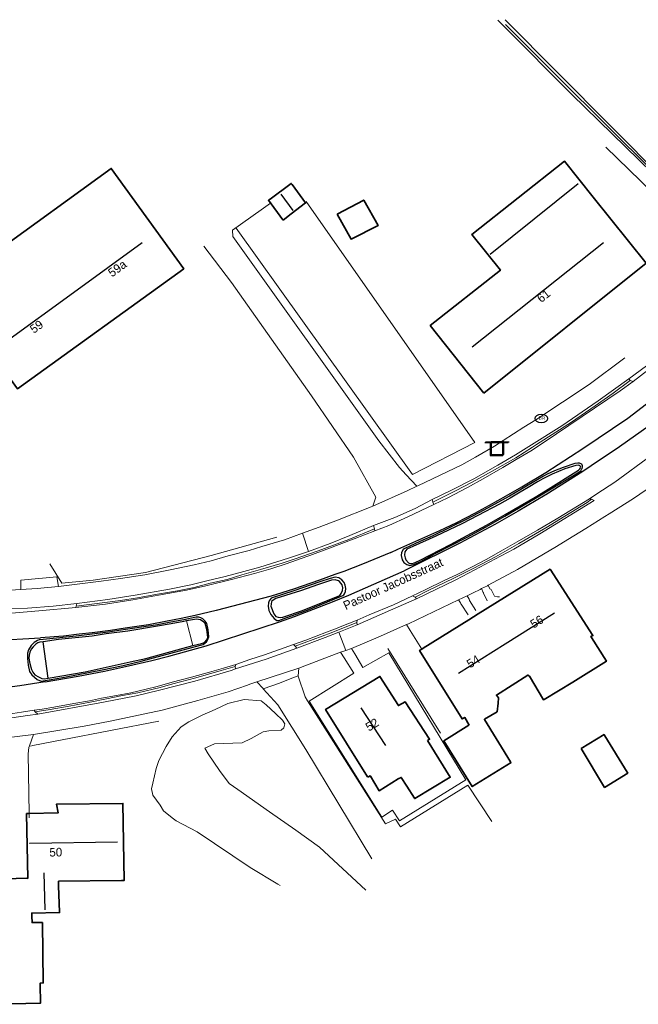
# Model space of a CAD drawing. Header units: metres. Extents: x 169249 to 194689, y 406250 to 412203.
# Tile 234 of 256: x 184469 to 184541, y 409867 to 409981. Entities that reach past the tile are written whole.
import ezdxf
from ezdxf.enums import TextEntityAlignment as Align

# ---------------------------------------------------------------- set-up
doc = ezdxf.new("R2010")
doc.units = ezdxf.units.M
doc.layers.get('0').update_dxf_attribs({"linetype": 'CONTINUOUS'})
for name, color, linetype, lineweight in [('BGT_NLCS_N264$0$B-WE-IE-TERREINAFSCHEIDING_KUNSTMATIG_HEKWERK-G', 252, 'BGT_NLCS_N264$0$IE-TERREINAFSCHEIDING-KUNSTMATIG', 18), ('BGT_NLCS_N264$0$B-WE-IE-TERREINAFSCHEIDING_KUNSTMATIG_MUUR-G', 252, 'BGT_NLCS_N264$0$IE-TERREINAFSCHEIDING-KUNSTMATIG-DICHT', 18), ('BGT_NLCS_N264$0$B-WE-OG-TOPOGRAFIE_BEBOUWING-G', 252, 'CONTINUOUS', 35), ('BGT_NLCS_N264$0$B-WE-OG-TOPOGRAFIE_CULTUURSCHEIDING-G', 252, 'CONTINUOUS', 18), ('BGT_NLCS_N264$0$B-WE-OG-TOPOGRAFIE_TERREIN_GROEN-GV', 252, 'CONTINUOUS', 18), ('BGT_NLCS_N264$0$B-WE-OG-TOPOGRAFIE_TERREIN_ONBEGROEID-GV', 252, 'CONTINUOUS', 18), ('BGT_NLCS_N264$0$B-WE-OG-TOPOGRAFIE_WEG_BERM-GV', 252, 'CONTINUOUS', 18), ('BGT_NLCS_N264$0$B-WE-OG-TOPOGRAFIE_WEG_RIJWEG-GV', 252, 'CONTINUOUS', 18), ('BGT_NLCS_N264$0$B-WE-OG-TOPOGRAFIE_WEG_RIJWIELPAD-GV', 252, 'CONTINUOUS', 18), ('BGT_NLCS_N264$0$B-WE-OG-TOPOGRAFIE_WEG_VERHARD-G', 252, 'CONTINUOUS', 18), ('BGT_NLCS_N264$0$B-WE-VW-VERKEERSTEKEN_BORD-S', 252, 'CONTINUOUS', 25), ('X-XX-AL-REFERENTIE-G', 7, 'CONTINUOUS', 18)]:
    doc.layers.add(name, color=color, linetype=linetype, lineweight=lineweight)
for name, color, linetype in [('BGT_NLCS_N264$0$B-WE-KG-KADASTRAAL_NOK-G', 252, 'CONTINUOUS'), ('BGT_NLCS_N264$0$B-WE-KL-WATER_BRANDLEIDING_PUT-S', 252, 'CONTINUOUS'), ('BGT_NLCS_N264$0$B-WE-OG-TOPOGRAFIE_WEG_VERKEERSEILAND-GV', 252, 'CONTINUOUS'), ('BGT_NLCS_N264$0$B-WE-VW-MARKERING-G', 252, 'CONTINUOUS'), ('BGT_NLCS_N264$0$Label_Nummeraanduidingreeks', 252, 'CONTINUOUS'), ('BGT_NLCS_N264$0$Label_Openbareruimte', 252, 'CONTINUOUS')]:
    doc.layers.add(name, color=color, linetype=linetype)
doc.styles.add('BGT_NLCS_N264$0$NLCS-ISO', font='NLCS-ISO.ttf')
doc.styles.add('BGT_NLCS_N264$0$STANDARD', font='txt')
doc.linetypes.add('BGT_NLCS_N264$0$IE-TERREINAFSCHEIDING-KUNSTMATIG', pattern='A,4,[82,NLCS.SHX,S=0.75,R=90,X=0,Y=0],4,-2', length=10)
doc.linetypes.add('BGT_NLCS_N264$0$IE-TERREINAFSCHEIDING-KUNSTMATIG-DICHT', pattern='A,8,-1,[82,NLCS.SHX,S=0.75,R=90,X=0,Y=0],-1', length=10)

# ---------------------------------------------------------------- blocks, each defined once
blk = doc.blocks.new('BGT_NLCS_N264$0$SVW-VERKEERSTEKEN_BORD_ANWB-SO')
blk.add_line((-1.375, 0), (1.375, 0))
at = {"flags": 128}
blk.add_lwpolyline([(-0.75, 0), (-0.75, -1.5), (0.75, -1.5), (0.75, 0)], close=True, dxfattribs=at)
blk = doc.blocks.new('BGT_NLCS_N264$0$SIE-WEG_STRAATPOT_BRANDKRAAN-SO')
blk.add_ellipse((0, 0), major_axis=(-0.729, 0), ratio=0.685994)
at = {"style": 'BGT_NLCS_N264$0$NLCS-ISO'}
blk.add_text('BR', height=0.4, dxfattribs=at).set_placement((-0.3, -0.15))
blk = doc.blocks.new('BGT_NLCS_N264')
at = {"layer": 'BGT_NLCS_N264$0$B-WE-IE-TERREINAFSCHEIDING_KUNSTMATIG_HEKWERK-G'}
blk.add_line((184511.92, 409908.37, 11.86), (184518.05, 409898.5, 11.88), dxfattribs=at)
for points in [[(184494.26, 409957.24, 11.51), (184514.79, 409928.58, 11.65), (184522.04, 409932.33, 11.66), (184502.41, 409960.35, 11.32)], [(184470.33, 409897.01, 11.8), (184470.61, 409897.07, 11.8), (184474.03, 409897.75, 11.79), (184485.28, 409899.89, 11.75)]]:
    blk.add_polyline3d(points, dxfattribs=at)
at = {"layer": 'BGT_NLCS_N264$0$B-WE-IE-TERREINAFSCHEIDING_KUNSTMATIG_MUUR-G'}
for points in [[(184550.6, 409956.13, 11.72), (184550.51, 409956.03, 11.75), (184533.32, 409972.79, 11.38), (184525.4, 409980.76, 11.24), (184524.71, 409981.45, 11.23)], [(184525.55, 409981.49, 11.08), (184550.13, 409956.78, 11.69), (184550.69, 409956.22, 11.7), (184550.6, 409956.13, 11.72)], [(184525.61, 409980.93, 13.82), (184531.34, 409975.21, 13.87), (184537.77, 409968.8, 13.92), (184538.49, 409968.09, 12.26), (184548.25, 409958.43, 12.21), (184550.58, 409956.13, 11.69)]]:
    blk.add_polyline3d(points, dxfattribs=at)
at = {"layer": 'BGT_NLCS_N264$0$B-WE-KG-KADASTRAAL_NOK-G'}
for p, q in [((184534.04, 409962.42, 16.8), (184523.81, 409954.2, 16.78)), ((184500.91, 409959.32, 13.84), (184499.49, 409961.21, 13.84)), ((184521.73, 409943.44, 19.2), (184537, 409955.59, 19.2)), ((184511.68, 409897.07, 19.28), (184508.83, 409901.47, 19.27)), ((184471.9, 409882.27, 16.48), (184472.03, 409877.96, 16.49))]:
    blk.add_line(p, q, dxfattribs=at)
for points in [[(184467.56, 409944.12, 20.17), (184475.34, 409949.78, 20.16), (184483.33, 409955.59, 20.15)], [(184531.29, 409912.47, 19.1), (184525.57, 409908.87, 19.04), (184520.15, 409905.45, 18.99)], [(184470.24, 409885.73, 19.66), (184470.26, 409885.73, 19.65), (184480.46, 409885.87, 19.61)]]:
    blk.add_polyline3d(points, dxfattribs=at)
at = {"layer": 'BGT_NLCS_N264$0$B-WE-OG-TOPOGRAFIE_BEBOUWING-G'}
for p, q in [((184516.04, 409908.4, 15.54), (184521.34, 409911.7, 15.56)), ((184521.34, 409911.7, 15.56), (184522.44, 409912.38, 15.57)), ((184515.86, 409908.29, 15.53), (184516.04, 409908.4, 15.54)), ((184470.49, 409877.54, 14.61), (184470.51, 409877.19, 14.61)), ((184470.51, 409877.19, 14.61), (184470.56, 409876.51, 14.61))]:
    blk.add_line(p, q, dxfattribs=at)
for points in [[(184467.89, 409951.6, 14.66), (184466, 409954.28, 13.79), (184479.74, 409964.19, 13.84), (184488.18, 409952.53, 15.11), (184468.85, 409938.55, 15.08), (184462.31, 409947.52, 14.68), (184467.89, 409951.6, 14.66)], [(184523.1, 409938.07, 15.72), (184516.85, 409945.91, 15.64), (184525.01, 409952.36, 15.62), (184521.68, 409956.5, 14.38), (184532.47, 409965.03, 14.41), (184535.81, 409960.85, 15.34), (184541.98, 409953.17, 15.69), (184523.1, 409938.07, 15.72)], [(184499.73, 409958.16, 13.46), (184499.69, 409958.22, 13.46), (184498.03, 409960.49, 13.45), (184498.22, 409960.63, 13.45), (184500.69, 409962.46, 13.48), (184500.78, 409962.34, 13.49), (184501.09, 409961.91, 13.5), (184502.34, 409960.19, 13.58), (184502.33, 409960.18, 13.58), (184500.68, 409958.9, 13.5), (184499.73, 409958.16, 13.46)], [(184506.04, 409958.89, 13.58), (184509.12, 409960.52, 13.69), (184510.79, 409957.55, 13.62), (184507.64, 409955.98, 13.58), (184506.04, 409958.89, 13.58)], [(184522.44, 409912.38, 15.57), (184530.8, 409917.58, 15.62), (184535.78, 409909.87, 15.42), (184535.54, 409909.76, 15.42), (184535.61, 409909.64, 14.84), (184537.35, 409906.88, 14.82), (184533.43, 409904.44, 14.8), (184533.43, 409904.44, 14.15), (184530.09, 409902.43, 14.15), (184530.01, 409902.39, 14.15), (184528.4, 409905.14, 14.36), (184528.22, 409905.26, 15.49), (184524.55, 409902.94, 14.97), (184524.8, 409902.61, 14.62), (184524.74, 409902, 14.63), (184524.63, 409901, 14.63), (184523.18, 409900.13, 14.64), (184523.17, 409900.12, 14.64), (184526.2, 409895.19, 14.72), (184526.26, 409895.1, 14.72), (184521.74, 409892.29, 14.77), (184518.42, 409897.61, 14.71), (184521.33, 409899.43, 14.65), (184521.37, 409899.46, 14.64)], [(184521.37, 409899.46, 14.64), (184520.89, 409900.33, 14.65), (184520.84, 409900.33, 15.37), (184520.81, 409900.31, 15.37), (184520.55, 409900.17, 15.37), (184515.62, 409908.14, 15.53), (184515.86, 409908.29, 15.53)], [(184516.52, 409897.67, 15.54), (184519.17, 409893.39, 15.53), (184515.04, 409890.9, 15.51), (184515.01, 409890.94, 15.51), (184514.11, 409892.36, 15.39), (184513.47, 409893.36, 15.3), (184513.12, 409893.21, 14.33), (184510.9, 409891.81, 14.32), (184509.92, 409893.5, 14.8), (184509.86, 409893.55, 15.53), (184509.67, 409893.44, 15.57), (184509.57, 409893.44, 15.58), (184504.67, 409901.28, 15.61), (184510.99, 409905.12, 15.95), (184513.14, 409901.72, 15.92), (184513.92, 409902.16, 15.29), (184516.77, 409897.81, 15.34), (184516.52, 409897.67, 15.54)], [(184534.39, 409896.72, 13.52), (184537.08, 409898.35, 13.75), (184537.18, 409898.19, 13.75), (184539.76, 409893.96, 13.73), (184539.82, 409893.86, 13.73), (184537.14, 409892.21, 13.45), (184534.39, 409896.72, 13.52)], [(184470.19, 409889.17, 16.25), (184473.55, 409889.24, 16.25), (184473.36, 409890.25, 15.13), (184481.1, 409890.35, 15.14), (184481.24, 409881.36, 15.06), (184480.95, 409881.36, 15.05), (184473.62, 409881.29, 14.99), (184473.59, 409880.71, 14.76), (184473.72, 409877.73, 14.69), (184473.73, 409877.65, 14.69), (184470.5, 409877.58, 14.71), (184470.51, 409877.19, 14.71)], [(184470.51, 409877.19, 14.71), (184470.53, 409876.49, 14.71), (184471.18, 409876.49, 14.67), (184471.3, 409876.49, 14.66), (184471.74, 409876.48, 14.63), (184471.84, 409869.47, 14.58), (184471.46, 409869.42, 14.53), (184471.47, 409869.27, 13.96), (184471.51, 409867.1, 13.34), (184471.45, 409867.1, 13.34), (184466.49, 409866.98, 13.44)], [(184466.31, 409881.53, 14.71), (184469.84, 409881.66, 14.71), (184470.02, 409881.61, 15.29), (184469.89, 409889.16, 16.25), (184470.19, 409889.17, 16.25)]]:
    blk.add_polyline3d(points, dxfattribs=at)
at = {"layer": 'BGT_NLCS_N264$0$B-WE-OG-TOPOGRAFIE_CULTUURSCHEIDING-G'}
for points in [[(184472.61, 409918.22, 11.53), (184474.01, 409915.94, 11.66), (184477.62, 409916.31, 11.63), (184483.73, 409917.21, 12.03), (184491.35, 409919.17, 11.43), (184499.02, 409921.31, 11.59)], [(184499.39, 409880.81, 10.86), (184499.13, 409880.96, 10.85), (184495.89, 409882.87, 10.83), (184489.72, 409887.03, 11), (184487.3, 409888.3, 11.27), (184486.82, 409888.67, 11.48), (184485.83, 409889.49, 11.58), (184485.42, 409890.12, 11.66), (184484.58, 409891.3, 11.73), (184484.41, 409892.05, 11.77), (184484.58, 409892.71, 11.8), (184484.96, 409894.41, 11.81), (184485.29, 409895.34, 11.82), (184486.14, 409896.95, 11.82), (184486.84, 409898.09, 11.83), (184487.88, 409899.26, 11.83), (184488.78, 409899.83, 11.82), (184490.33, 409900.62, 11.68), (184491.84, 409901.27, 11.46), (184493.3, 409901.98, 11.46), (184495.19, 409902.41, 11.46), (184497.17, 409902.28, 11.46), (184497.75, 409901.79, 11.46), (184498.84, 409900.81, 11.34), (184499.68, 409900.03, 11.13), (184499.93, 409899.61, 11.08), (184499.81, 409899.12, 11.04), (184499.52, 409898.86, 11.04), (184498.06, 409898.79, 11.03), (184497.43, 409898.68, 11.05), (184496, 409897.91, 11.02), (184494.97, 409897.4, 11.04), (184491.74, 409897.26, 11.01), (184490.61, 409896.77, 10.98), (184491.01, 409896.1, 10.99), (184492.32, 409894.15, 10.98), (184493.46, 409892.67, 10.96), (184494.48, 409891.97, 10.95), (184498.17, 409889.36, 10.94), (184501.22, 409887.21, 10.92), (184503.97, 409885.27, 10.91), (184509.35, 409880.27, 10.91)]]:
    blk.add_polyline3d(points, dxfattribs=at)
at = {"layer": 'BGT_NLCS_N264$0$B-WE-OG-TOPOGRAFIE_TERREIN_GROEN-GV'}
blk.add_polyline3d([(184542.83, 409927.4, 11.57), (184540.51, 409925.82, 11.59), (184538.71, 409924.68, 11.73), (184537.67, 409924.02, 11.73), (184537.18, 409923.71, 11.74), (184534.97, 409922.33, 11.75), (184532.85, 409921.02, 11.76), (184531.54, 409920.24, 11.77)], dxfattribs=at)
at = {"layer": 'BGT_NLCS_N264$0$B-WE-OG-TOPOGRAFIE_TERREIN_ONBEGROEID-GV', "linetype": 'Continuous'}
for points in [[(184515.31, 409927.24, 11.69), (184515.41, 409927.29, 11.69), (184520.51, 409929.72, 11.69), (184522.12, 409930.63, 11.69), (184524.34, 409931.91, 11.71), (184525.34, 409932.57, 11.71), (184527.74, 409934.09, 11.7), (184529.14, 409934.95, 11.72), (184535.34, 409939.07, 11.78), (184539.49, 409942.16, 11.78)], [(184510.16, 409924.91, 11.66), (184514.17, 409926.71, 11.67), (184515.31, 409927.24, 11.69)], [(184502, 409921.78, 11.64), (184503.92, 409922.49, 11.64), (184506.06, 409923.3, 11.67), (184509.96, 409924.84, 11.66), (184510.16, 409924.91, 11.66)], [(184473.59, 409915.56, 11.64), (184478.55, 409916.19, 11.63), (184480.83, 409916.49, 11.62), (184483.65, 409916.94, 11.62), (184486.6, 409917.52, 11.62), (184489.39, 409918.1, 11.62), (184491.38, 409918.57, 11.63), (184493.35, 409919.13, 11.64), (184495.8, 409919.77, 11.64), (184497.27, 409920.23, 11.64), (184499.91, 409921.01, 11.64), (184502, 409921.78, 11.64)], [(184465.18, 409915.06, 11.52), (184465.9, 409915.05, 11.52), (184467.34, 409915.12, 11.57), (184469.24, 409915.21, 11.58)], [(184469.24, 409915.21, 11.58), (184471.13, 409915.33, 11.64), (184473.59, 409915.56, 11.64)]]:
    blk.add_polyline3d(points, dxfattribs=at)
at = {"layer": 'BGT_NLCS_N264$0$B-WE-OG-TOPOGRAFIE_WEG_BERM-GV'}
blk.add_line((184489.25, 409908.69, 11.79), (184488.51, 409911.57, 11.73), dxfattribs=at)
at = {"layer": 'BGT_NLCS_N264$0$B-WE-OG-TOPOGRAFIE_WEG_RIJWEG-GV'}
for points in [[(184557.96, 409954.37, 11.64), (184555.33, 409951.84, 11.64), (184551.69, 409948.51, 11.64), (184548.93, 409946.2, 11.61), (184543.54, 409941.79, 11.62), (184540.45, 409939.41, 11.62)], [(184531.55, 409933.33, 11.51), (184528.7, 409931.43, 11.49), (184526.83, 409930.34, 11.49), (184525.31, 409929.42, 11.52), (184523.01, 409928.09, 11.54), (184521.17, 409927.07, 11.59), (184518.88, 409925.87, 11.58), (184517.25, 409925.11, 11.58)], [(184514.79, 409914.48, 11.62), (184515.43, 409914.79, 11.62), (184516.43, 409915.27, 11.62), (184518.41, 409916.22, 11.62), (184519.97, 409916.97, 11.62), (184521.73, 409917.87, 11.66), (184523.34, 409918.71, 11.66), (184525.33, 409919.82, 11.66), (184526.97, 409920.77, 11.67), (184529.34, 409922.12, 11.68), (184531.71, 409923.52, 11.67), (184535.39, 409925.78, 11.69)], [(184508.35, 409911.67, 11.6), (184509.75, 409912.26, 11.63), (184512.57, 409913.44, 11.63), (184514.79, 409914.48, 11.62)], [(184500.95, 409908.81, 11.62), (184502.37, 409909.31, 11.6), (184504.79, 409910.25, 11.6), (184506.04, 409910.74, 11.6), (184506.58, 409910.95, 11.59), (184508.35, 409911.67, 11.6)], [(184494.24, 409906.51, 11.64), (184495.88, 409907.08, 11.65), (184497.57, 409907.63, 11.63), (184500.95, 409908.81, 11.62)], [(184470.77, 409901.2, 11.61), (184471.69, 409901.3, 11.6), (184473.08, 409901.53, 11.6), (184475.39, 409901.96, 11.6), (184477.21, 409902.28, 11.61), (184478.61, 409902.57, 11.59), (184480.36, 409902.91, 11.59), (184482.02, 409903.22, 11.59), (184483.8, 409903.63, 11.6), (184485.07, 409903.95, 11.61), (184486.83, 409904.43, 11.63), (184489.06, 409905.02, 11.63), (184491.17, 409905.61, 11.63), (184492.81, 409906.08, 11.63), (184494.24, 409906.51, 11.64)]]:
    blk.add_polyline3d(points, dxfattribs=at)
at = {"layer": 'BGT_NLCS_N264$0$B-WE-OG-TOPOGRAFIE_WEG_RIJWIELPAD-GV'}
for p, q in [((184540.12, 409939.52, 11.74), (184539.97, 409939.74, 11.74)), ((184540.45, 409939.41, 11.62), (184540.12, 409939.52, 11.74)), ((184517.16, 409925.39, 11.63), (184517.07, 409925.67, 11.69)), ((184517.25, 409925.11, 11.58), (184517.16, 409925.39, 11.63)), ((184535.39, 409925.78, 11.69), (184535.6, 409925.71, 11.71)), ((184502, 409921.78, 11.64), (184502.68, 409919.65, 11.7)), ((184510.37, 409922.28, 11.64), (184510.26, 409922.65, 11.66)), ((184510.41, 409922.04, 11.54), (184510.37, 409922.28, 11.64)), ((184515.08, 409914.33, 11.73), (184514.79, 409914.48, 11.62)), ((184515.08, 409914.33, 11.73), (184515.27, 409914.15, 11.73)), ((184520.12, 409914.01, 11.82), (184521.15, 409914.5, 11.82)), ((184475.65, 409913.28, 11.58), (184475.63, 409913.11, 11.45)), ((184475.73, 409913.61, 11.59), (184475.65, 409913.28, 11.58)), ((184508.33, 409911.39, 11.69), (184508.35, 409911.67, 11.6)), ((184508.35, 409911.12, 11.74), (184506.22, 409910.27, 11.73)), ((184508.35, 409911.12, 11.74), (184508.33, 409911.39, 11.69)), ((184506.22, 409910.27, 11.73), (184507.02, 409908.13, 11.79)), ((184501.12, 409908.63, 11.71), (184500.95, 409908.81, 11.62)), ((184501.33, 409908.4, 11.73), (184501.12, 409908.63, 11.71)), ((184506.4, 409907.92, 11.79), (184507.02, 409908.13, 11.79)), ((184507.02, 409908.13, 11.79), (184507.69, 409908.36, 11.79)), ((184494.14, 409906.27, 11.71), (184494.24, 409906.51, 11.64)), ((184494.2, 409905.99, 11.73), (184494.14, 409906.27, 11.71)), ((184496.67, 409904.48, 11.78), (184501.55, 409906.08, 11.79)), ((184470.89, 409900.98, 11.72), (184470.77, 409901.2, 11.61)), ((184471.19, 409900.71, 11.72), (184470.89, 409900.98, 11.72))]:
    blk.add_line(p, q, dxfattribs=at)
for points in [[(184539.97, 409939.74, 11.74), (184542.01, 409941.22, 11.73), (184548.23, 409946.07, 11.71), (184552.61, 409949.94, 11.71), (184557.53, 409954.78, 11.76)], [(184554.76, 409940.17, 11.61), (184551.67, 409937.73, 11.62), (184547.34, 409934.34, 11.6), (184542.57, 409930.8, 11.62), (184538.33, 409927.72, 11.61), (184536.25, 409926.33, 11.56), (184535.39, 409925.78, 11.69)], [(184517.07, 409925.67, 11.69), (184519.26, 409926.75, 11.68), (184521.94, 409928.11, 11.68), (184524.7, 409929.7, 11.71), (184526.75, 409930.89, 11.71), (184528.62, 409932.06, 11.7), (184532.17, 409934.27, 11.71), (184536.38, 409937.17, 11.74), (184539.97, 409939.74, 11.74)], [(184517.16, 409925.39, 11.63), (184519.79, 409926.69, 11.65), (184521.73, 409927.69, 11.66), (184524.07, 409928.98, 11.66), (184526.81, 409930.55, 11.66), (184528.76, 409931.77, 11.66), (184529.23, 409932.07, 11.68), (184533.28, 409934.7, 11.73), (184536.02, 409936.6, 11.74), (184538.12, 409938.06, 11.73), (184540.12, 409939.52, 11.74)], [(184531.55, 409933.33, 11.51), (184538.93, 409938.32, 11.58), (184540.45, 409939.41, 11.62)], [(184510.26, 409922.65, 11.66), (184512.74, 409923.6, 11.64), (184515.11, 409924.65, 11.68), (184517.07, 409925.67, 11.69)], [(184535.6, 409925.71, 11.71), (184535.12, 409925.34, 11.75), (184532.52, 409923.74, 11.75), (184530.28, 409922.39, 11.75), (184527.17, 409920.59, 11.73), (184524.43, 409919.03, 11.73), (184521.85, 409917.67, 11.73), (184519.6, 409916.54, 11.72), (184516.62, 409915.11, 11.71), (184515.08, 409914.33, 11.73)], [(184535.6, 409925.71, 11.71), (184535.93, 409925.56, 11.7), (184529.61, 409921.71, 11.74), (184526.57, 409919.93, 11.74), (184524.38, 409918.74, 11.72), (184522.05, 409917.49, 11.72), (184519.83, 409916.33, 11.73), (184515.27, 409914.15, 11.73)], [(184510.41, 409922.04, 11.54), (184512.02, 409922.67, 11.55), (184514.25, 409923.68, 11.57), (184517.25, 409925.11, 11.58)], [(184475.63, 409913.11, 11.45), (184479.06, 409913.52, 11.48), (184482.26, 409914.01, 11.49), (184485.23, 409914.58, 11.5), (184488.5, 409915.16, 11.51), (184490.74, 409915.65, 11.51), (184493.73, 409916.39, 11.52), (184496.42, 409917.08, 11.52), (184498.29, 409917.63, 11.51), (184500.09, 409918.22, 11.51), (184502.48, 409919.04, 11.52), (184502.86, 409919.18, 11.52), (184504.83, 409919.91, 11.52), (184508.01, 409921.11, 11.52), (184510.41, 409922.04, 11.54)], [(184510.37, 409922.28, 11.64), (184507.37, 409921.05, 11.59), (184503.8, 409919.7, 11.59), (184501.02, 409918.76, 11.59), (184499.63, 409918.29, 11.6), (184497.11, 409917.55, 11.61), (184494.94, 409916.92, 11.61), (184493.24, 409916.4, 11.61), (184491.25, 409915.95, 11.61), (184489.39, 409915.47, 11.61), (184487.45, 409915.07, 11.61), (184485.12, 409914.66, 11.62), (184482.8, 409914.26, 11.62), (184480.8, 409913.94, 11.62), (184475.65, 409913.28, 11.58)], [(184510.26, 409922.65, 11.66), (184507.51, 409921.49, 11.68), (184505.21, 409920.58, 11.7), (184502.68, 409919.65, 11.7)], [(184502.68, 409919.65, 11.7), (184500.38, 409918.87, 11.7), (184497.02, 409917.81, 11.69), (184495.17, 409917.31, 11.64), (184493.01, 409916.75, 11.64), (184490.88, 409916.21, 11.61), (184489.01, 409915.78, 11.59), (184486.53, 409915.26, 11.57), (184482.54, 409914.57, 11.59), (184479.36, 409914.07, 11.61), (184475.73, 409913.61, 11.59)], [(184523.6, 409915.71, 11.81), (184527.01, 409917.54, 11.82), (184531.54, 409920.24, 11.77)], [(184521.15, 409914.5, 11.82), (184521.85, 409914.83, 11.82), (184522.65, 409915.24, 11.81), (184522.8, 409915.32, 11.81)], [(184522.8, 409915.32, 11.81), (184523.51, 409915.65, 11.81), (184523.6, 409915.71, 11.81)], [(184515.27, 409914.15, 11.73), (184512.23, 409912.82, 11.73), (184508.35, 409911.12, 11.74)], [(184514.09, 409911.14, 11.79), (184514.31, 409911.24, 11.8), (184520.12, 409914.01, 11.82)], [(184468.15, 409912.47, 11.43), (184471.33, 409912.73, 11.45), (184475.63, 409913.11, 11.45)], [(184475.73, 409913.61, 11.59), (184472.97, 409913.28, 11.58), (184469.99, 409913.06, 11.58), (184468.19, 409912.99, 11.55)], [(184501.12, 409908.63, 11.71), (184505.33, 409910.2, 11.73), (184508.33, 409911.39, 11.69)], [(184507.69, 409908.36, 11.79), (184511.05, 409909.81, 11.8), (184514.09, 409911.14, 11.79)], [(184506.22, 409910.27, 11.73), (184504.62, 409909.63, 11.73), (184501.33, 409908.4, 11.73)], [(184501.33, 409908.4, 11.73), (184500.24, 409908, 11.73), (184497.76, 409907.13, 11.73), (184494.2, 409905.99, 11.73)], [(184501.55, 409906.08, 11.79), (184501.77, 409906.16, 11.79), (184506.4, 409907.92, 11.79)], [(184470.89, 409900.98, 11.72), (184472.65, 409901.27, 11.73), (184474.84, 409901.67, 11.73), (184477.27, 409902.12, 11.73), (184479.18, 409902.49, 11.74), (184481.06, 409902.89, 11.73), (184482.82, 409903.21, 11.71), (184485.43, 409903.83, 11.71), (184486.92, 409904.24, 11.75), (184489.6, 409904.95, 11.76), (184492.53, 409905.79, 11.76), (184494.14, 409906.27, 11.71)], [(184494.2, 409905.99, 11.73), (184493.68, 409905.8, 11.75), (184489.48, 409904.57, 11.74), (184485.35, 409903.51, 11.74), (184482.65, 409902.86, 11.74), (184478.84, 409902.1, 11.74), (184471.19, 409900.71, 11.72)], [(184470.7, 409898.35, 11.79), (184476.59, 409899.31, 11.74), (184479.6, 409899.89, 11.73), (184485.65, 409901.18, 11.78), (184489.8, 409902.32, 11.79), (184493.34, 409903.3, 11.78), (184495.59, 409904.1, 11.78), (184495.86, 409904.2, 11.78), (184496.67, 409904.48, 11.78)], [(184470.77, 409901.2, 11.61), (184469.29, 409900.95, 11.62), (184467.27, 409900.64, 11.64), (184464.81, 409900.33, 11.65), (184463.08, 409900.15, 11.65), (184462.52, 409900.09, 11.65), (184460.67, 409899.86, 11.68), (184459.79, 409899.8, 11.63)], [(184471.19, 409900.71, 11.72), (184470.01, 409900.56, 11.71), (184466.3, 409900.03, 11.71), (184463.27, 409899.69, 11.71), (184459.71, 409899.29, 11.71)], [(184460.78, 409897.16, 11.68), (184460.87, 409897.17, 11.68), (184470.7, 409898.35, 11.79)]]:
    blk.add_polyline3d(points, dxfattribs=at)
at = {"layer": 'BGT_NLCS_N264$0$B-WE-OG-TOPOGRAFIE_WEG_VERHARD-G'}
for p, q in [((184515.86, 409908.29, 11.82), (184515.86, 409908.29, 11.82)), ((184501.47, 409905.18, 11.68), (184501.55, 409906.08, 11.79)), ((184470.19, 409889.17, 11.92), (184470.2, 409888.65, 11.93))]:
    blk.add_line(p, q, dxfattribs=at)
for points in [[(184549.88, 409954.4, 11.6), (184549.65, 409954.64, 11.58), (184544.01, 409960.1, 11.64), (184537.27, 409966.65, 11.64)], [(184498.26, 409960.17, 11.47), (184497.17, 409959.39, 11.48), (184493.86, 409957.03, 11.51), (184493.89, 409956.27, 11.51), (184510.86, 409932.51, 11.57), (184513.26, 409929.42, 11.65), (184514.05, 409928.54, 11.66), (184515.31, 409927.24, 11.69)], [(184510.16, 409924.91, 11.66), (184510.52, 409925.97, 11.71), (184507.92, 409930.61, 11.6), (184503.03, 409937.76, 11.53), (184493.75, 409950.92, 11.51), (184490.51, 409955.15, 11.5)], [(184469.24, 409915.21, 11.58), (184469.22, 409916.32, 11.62), (184473.43, 409916.69, 11.67), (184473.59, 409915.56, 11.64)], [(184522.8, 409915.32, 11.81), (184523.01, 409914.89, 11.92), (184523.04, 409914.84, 11.95), (184523.05, 409914.81, 11.96), (184523.48, 409913.92, 11.94)], [(184523.6, 409915.71, 11.81), (184523.78, 409915.31, 11.91), (184523.86, 409915.27, 11.94), (184523.92, 409915.23, 11.97), (184524.32, 409914.43, 11.97), (184524.68, 409914.37, 11.99), (184524.92, 409914.35, 12.01)], [(184520.12, 409914.01, 11.82), (184520.36, 409913.67, 11.88), (184520.42, 409913.55, 11.93), (184520.45, 409913.51, 11.94), (184521.27, 409912.26, 11.96)], [(184521.15, 409914.5, 11.82), (184521.38, 409914.08, 11.81), (184521.41, 409914, 11.83), (184521.43, 409913.93, 11.84), (184522.14, 409912.77, 11.94)], [(184514.09, 409911.14, 11.79), (184514.52, 409910.46, 11.8), (184515.86, 409908.29, 11.82)], [(184507.69, 409908.36, 11.79), (184508.06, 409907.74, 11.81), (184509.01, 409906.14, 11.86), (184512.02, 409907.87, 11.92), (184521, 409893.1, 11.89), (184513.27, 409888.33, 11.91), (184512.46, 409889.54, 11.91), (184511.21, 409888.74, 11.91), (184502.78, 409902.24, 11.84), (184507.98, 409905.48, 11.87), (184506.83, 409907.26, 11.81), (184506.4, 409907.92, 11.79)], [(184497.41, 409903.68, 11.71), (184499.3, 409904.34, 11.63), (184500.57, 409904.83, 11.66), (184501.47, 409905.18, 11.68)], [(184524.02, 409888.23, 11.23), (184521.24, 409892.45, 11.25), (184513.38, 409887.6, 11.21), (184512.8, 409888.5, 11.24), (184511.65, 409887.95, 11.28), (184502.57, 409902.26, 11.55), (184502.32, 409902.75, 11.63), (184501.48, 409905.16, 11.68), (184501.47, 409905.18, 11.68)], [(184496.67, 409904.48, 11.78), (184497.4, 409903.69, 11.71), (184497.41, 409903.68, 11.71)], [(184497.41, 409903.68, 11.71), (184499.13, 409901.79, 11.55), (184502.39, 409896.62, 11.37), (184510.04, 409883.91, 11.12)], [(184470.7, 409898.35, 11.79), (184470.23, 409897.02, 11.83), (184470.16, 409896.84, 11.83), (184470.08, 409896.1, 11.84), (184470.19, 409889.17, 11.92)]]:
    blk.add_polyline3d(points, dxfattribs=at)
at = {"layer": 'BGT_NLCS_N264$0$B-WE-OG-TOPOGRAFIE_WEG_VERKEERSEILAND-GV'}
blk.add_line((184472.41, 409904.89, 11.78), (184471.82, 409909.14, 11.7), dxfattribs=at)
for points in [[(184531.29, 409929.02, 11.67), (184530.46, 409928.63, 11.66), (184530.02, 409928.39, 11.66), (184526.08, 409926.09, 11.62), (184524.28, 409925.11, 11.62), (184523.09, 409924.45, 11.63), (184521.09, 409923.4, 11.63), (184519.14, 409922.42, 11.62), (184517.15, 409921.47, 11.61), (184515.63, 409920.81, 11.65), (184513.9, 409920, 11.66), (184513.71, 409919.86, 11.66), (184513.51, 409919.51, 11.66), (184513.46, 409919.16, 11.66), (184513.59, 409918.66, 11.68), (184513.79, 409918.36, 11.67), (184514.13, 409918.13, 11.67), (184514.46, 409918.02, 11.67), (184514.93, 409918.11, 11.64), (184515.77, 409918.46, 11.63), (184517.42, 409919.39, 11.68), (184521.13, 409921.31, 11.68), (184523.35, 409922.5, 11.69), (184525.52, 409923.76, 11.67), (184529.58, 409926.1, 11.65), (184534.02, 409928.79, 11.71), (184534.4, 409929.08, 11.7), (184534.46, 409929.2, 11.7), (184534.52, 409929.31, 11.71), (184534.58, 409929.46, 11.71), (184534.58, 409929.61, 11.71), (184534.48, 409929.79, 11.71), (184534.31, 409929.89, 11.71), (184534.2, 409929.93, 11.71), (184534.01, 409929.92, 11.71), (184533.68, 409929.87, 11.69), (184532.3, 409929.42, 11.68), (184531.29, 409929.02, 11.67)], [(184515.69, 409918.62, 11.84), (184519.21, 409920.47, 11.81), (184521.15, 409921.5, 11.81), (184523.41, 409922.71, 11.86), (184525.58, 409923.95, 11.84), (184529.05, 409925.97, 11.86), (184530.26, 409926.68, 11.86), (184534.09, 409929.11, 11.84), (184534.27, 409929.27, 11.84), (184534.34, 409929.37, 11.84), (184534.37, 409929.43, 11.84), (184534.33, 409929.52, 11.85), (184534.28, 409929.57, 11.85), (184534.18, 409929.65, 11.85), (184534.05, 409929.68, 11.85), (184533.79, 409929.66, 11.85), (184532.5, 409929.24, 11.82), (184531.02, 409928.63, 11.83), (184529.96, 409928.08, 11.86), (184529.33, 409927.74, 11.86), (184528.23, 409927.09, 11.84), (184527.32, 409926.54, 11.83), (184526.15, 409925.85, 11.82), (184524.91, 409925.16, 11.84), (184522.39, 409923.82, 11.83), (184520.53, 409922.86, 11.79), (184517.51, 409921.41, 11.8), (184514.83, 409920.23, 11.82), (184514.12, 409919.93, 11.83), (184513.91, 409919.59, 11.83), (184513.84, 409919.23, 11.82), (184513.92, 409918.89, 11.82), (184514.01, 409918.66, 11.82), (184514.31, 409918.34, 11.85), (184514.49, 409918.24, 11.85), (184514.79, 409918.26, 11.85), (184515.16, 409918.39, 11.84), (184515.69, 409918.62, 11.84)], [(184498.12, 409913.9, 11.64), (184498.02, 409913.66, 11.64), (184497.98, 409913.29, 11.64), (184498.07, 409912.79, 11.64), (184498.3, 409912.3, 11.63), (184498.68, 409911.84, 11.64), (184499.01, 409911.62, 11.64), (184499.13, 409911.62, 11.64), (184499.25, 409911.63, 11.64), (184500.16, 409911.96, 11.59), (184502.35, 409912.73, 11.64), (184504.9, 409913.78, 11.65), (184506.43, 409914.41, 11.67), (184506.69, 409914.51, 11.66), (184506.78, 409914.61, 11.66), (184506.87, 409914.7, 11.66), (184506.99, 409914.98, 11.66), (184507.02, 409915.34, 11.65), (184506.95, 409915.73, 11.66), (184506.82, 409916.04, 11.66), (184506.56, 409916.33, 11.65), (184506.22, 409916.58, 11.66), (184505.8, 409916.67, 11.65), (184505.21, 409916.5, 11.64), (184504.02, 409916.1, 11.63), (184500.97, 409915.06, 11.61), (184498.35, 409914.21, 11.64), (184498.12, 409913.9, 11.64)], [(184506.59, 409915.77, 11.78), (184506.31, 409916.15, 11.77), (184506.19, 409916.24, 11.81), (184505.81, 409916.36, 11.81), (184505.37, 409916.32, 11.8), (184503.86, 409915.82, 11.77), (184501.74, 409915.08, 11.76), (184498.87, 409914.17, 11.8), (184498.56, 409913.97, 11.8), (184498.4, 409913.84, 11.8), (184498.34, 409913.5, 11.81), (184498.31, 409913.28, 11.8), (184498.67, 409912.39, 11.78), (184498.88, 409912.08, 11.82), (184499.17, 409911.99, 11.81), (184499.45, 409911.97, 11.8), (184499.72, 409912, 11.81), (184501.98, 409912.79, 11.8), (184506.14, 409914.46, 11.8), (184506.32, 409914.54, 11.8), (184506.5, 409914.75, 11.8), (184506.65, 409915.11, 11.79), (184506.68, 409915.41, 11.79), (184506.59, 409915.77, 11.78)], [(184490.4, 409911.8, 11.64), (184490.17, 409911.93, 11.63), (184489.95, 409912.02, 11.61), (184489.79, 409912.02, 11.61), (184489.63, 409912.01, 11.6), (184488.19, 409911.71, 11.6), (184486.69, 409911.42, 11.57), (184485.14, 409911.12, 11.56), (184484.61, 409911.04, 11.57), (184481.39, 409910.55, 11.57), (184479.37, 409910.25, 11.58), (184475.65, 409909.78, 11.55), (184471.82, 409909.41, 11.56), (184471.36, 409909.36, 11.57), (184471.15, 409909.28, 11.57), (184470.76, 409909.05, 11.57), (184470.41, 409908.69, 11.57), (184470.12, 409908.2, 11.58), (184469.99, 409907.83, 11.63), (184470, 409907.21, 11.63), (184470.09, 409906.41, 11.63), (184470.25, 409905.68, 11.64), (184470.5, 409905.31, 11.65), (184471.11, 409904.75, 11.65), (184471.57, 409904.57, 11.65), (184472.51, 409904.72, 11.65), (184474.32, 409905.01, 11.65), (184478.67, 409905.86, 11.66), (184481.14, 409906.39, 11.66), (184483.23, 409906.87, 11.65), (184490.14, 409908.75, 11.64), (184490.43, 409908.84, 11.64), (184490.63, 409908.96, 11.64), (184490.81, 409909.13, 11.64), (184490.98, 409909.42, 11.64), (184491.09, 409909.7, 11.64), (184491.03, 409910.54, 11.64), (184490.85, 409911.25, 11.63), (184490.67, 409911.53, 11.63), (184490.4, 409911.8, 11.64)], [(184488.51, 409911.57, 11.73), (184488.17, 409911.5, 11.74), (184486.73, 409911.24, 11.71), (184485.13, 409910.97, 11.68), (184481.68, 409910.39, 11.7), (184479.17, 409910.05, 11.67), (184477.52, 409909.81, 11.68), (184473.62, 409909.39, 11.68), (184471.82, 409909.14, 11.7)], [(184489.25, 409908.69, 11.79), (184490.24, 409908.95, 11.79), (184490.47, 409909.02, 11.79), (184490.62, 409909.09, 11.78), (184490.84, 409909.33, 11.78), (184490.96, 409909.62, 11.78), (184490.95, 409909.93, 11.78), (184490.87, 409910.56, 11.77), (184490.65, 409911.26, 11.73), (184490.52, 409911.44, 11.73), (184490.13, 409911.71, 11.73), (184489.65, 409911.77, 11.75), (184488.51, 409911.57, 11.73)], [(184471.82, 409909.14, 11.7), (184471.42, 409909.09, 11.74), (184471.21, 409909.02, 11.75), (184470.95, 409908.85, 11.75), (184470.64, 409908.57, 11.75), (184470.42, 409908.27, 11.77), (184470.26, 409907.94, 11.77), (184470.18, 409907.6, 11.77), (184470.17, 409907.24, 11.76), (184470.27, 409906.6, 11.75), (184470.47, 409905.9, 11.77), (184470.63, 409905.6, 11.81), (184470.86, 409905.31, 11.81), (184471.26, 409905.06, 11.81), (184471.65, 409904.88, 11.79), (184471.97, 409904.83, 11.78), (184472.41, 409904.89, 11.78)], [(184472.41, 409904.89, 11.78), (184476.7, 409905.66, 11.78), (184481.93, 409906.79, 11.82), (184483.78, 409907.19, 11.79), (184489.25, 409908.69, 11.79)]]:
    blk.add_polyline3d(points, dxfattribs=at)
at = {"layer": 'BGT_NLCS_N264$0$B-WE-VW-MARKERING-G', "linetype": 'Continuous'}
for p, q in [((184507.37, 409914.57, 11.64), (184513.82, 409917.38, 11.66)), ((184490.78, 409908.68, 11.65), (184499.3, 409911.46, 11.64))]:
    blk.add_line(p, q, dxfattribs=at)
for points in [[(184530.3, 409928.83, 11.68), (184533.18, 409930.69, 11.66), (184534.61, 409931.61, 11.65), (184539.85, 409935.16, 11.66), (184547.57, 409941.09, 11.67), (184555.13, 409947.61, 11.68)], [(184556.08, 409945.26, 11.68), (184553.03, 409942.63, 11.69), (184549.92, 409940.15, 11.64), (184546.85, 409937.65, 11.66), (184542.31, 409934.26, 11.66), (184538.87, 409931.81, 11.66), (184535.58, 409929.61, 11.69), (184534.62, 409928.94, 11.68), (184534.62, 409928.94, 11.68)], [(184512.26, 409919.52, 11.64), (184508.96, 409918.15, 11.67), (184506.81, 409917.32, 11.66), (184505.77, 409916.95, 11.67)], [(184498.34, 409914.45, 11.64), (184491.96, 409912.77, 11.59), (184489.51, 409912.21, 11.58)], [(184460.44, 409909.24, 11.54), (184461.46, 409909.26, 11.53), (184462.4, 409909.26, 11.53), (184466.02, 409909.28, 11.51), (184471.53, 409909.59, 11.54)], [(184472.07, 409904.47, 11.62), (184469.12, 409904, 11.65), (184462.77, 409903.22, 11.65), (184461.19, 409903.03, 11.65)]]:
    blk.add_polyline3d(points, dxfattribs=at)
at = {"layer": 'BGT_NLCS_N264$0$B-WE-VW-MARKERING-G'}
for points in [[(184512.26, 409919.52, 11.64), (184513.1, 409919.9, 11.64), (184517.97, 409922.08, 11.7), (184519.94, 409923.02, 11.69), (184522.03, 409924.09, 11.68), (184523.76, 409925.04, 11.66), (184525.7, 409926.11, 11.66), (184527.5, 409927.15, 11.66), (184530.3, 409928.83, 11.68)], [(184534.62, 409928.94, 11.68), (184530.28, 409926.23, 11.68), (184530.23, 409926.19, 11.68), (184527.09, 409924.34, 11.67), (184524.37, 409922.79, 11.66), (184520.29, 409920.6, 11.66), (184514.13, 409917.53, 11.66), (184513.82, 409917.38, 11.66)], [(184505.77, 409916.95, 11.67), (184503.95, 409916.31, 11.66), (184500.94, 409915.26, 11.65), (184498.34, 409914.45, 11.64)], [(184499.3, 409911.46, 11.64), (184501.05, 409912.09, 11.65), (184504.97, 409913.6, 11.66), (184505.48, 409913.8, 11.66), (184507.37, 409914.57, 11.64)], [(184489.51, 409912.21, 11.58), (184487.89, 409911.86, 11.59), (184486.23, 409911.53, 11.59), (184484.06, 409911.13, 11.59), (184481.38, 409910.71, 11.58), (184479.66, 409910.47, 11.57), (184477.53, 409910.17, 11.57), (184476.01, 409910.01, 11.58), (184474.19, 409909.79, 11.54), (184471.53, 409909.59, 11.54)], [(184472.07, 409904.47, 11.62), (184475.88, 409905.16, 11.63), (184478.94, 409905.74, 11.63), (184481.41, 409906.26, 11.64), (184484.47, 409906.97, 11.63), (184486.43, 409907.48, 11.63), (184490.78, 409908.68, 11.65)]]:
    blk.add_polyline3d(points, dxfattribs=at)
at = {"layer": 'BGT_NLCS_N264$0$B-WE-KL-WATER_BRANDLEIDING_PUT-S', "color": 7, "linetype": 'Continuous'}
blk.add_blockref('BGT_NLCS_N264$0$SIE-WEG_STRAATPOT_BRANDKRAAN-SO', (184529.77, 409935.12, 11.7), dxfattribs=at)
at = {"layer": 'BGT_NLCS_N264$0$B-WE-VW-VERKEERSTEKEN_BORD-S', "color": 7}
for p in [(184524.56, 409932.31, 11.62), (184524.67, 409932.41, 11.58)]:
    blk.add_blockref('BGT_NLCS_N264$0$SVW-VERKEERSTEKEN_BORD_ANWB-SO', p, dxfattribs=at)
at = {"layer": 'BGT_NLCS_N264$0$Label_Nummeraanduidingreeks', "color": 7, "lineweight": 18, "style": 'BGT_NLCS_N264$0$STANDARD'}
for s, rotation, p in [('59a', 35.9, (184480.44, 409952.57)), ('61', 38.8, (184530.03, 409949.38)), ('59', 35.9, (184471.05, 409945.79)), ('56', 32.1, (184529.25, 409911.48)), ('54', 32.1, (184521.86, 409906.84)), ('52', 31.6, (184510.09, 409899.5)), ('50', 0.7, (184473.29, 409884.67))]:
    blk.add_text(s, height=1, rotation=rotation, dxfattribs=at).set_placement(p, align=Align.MIDDLE)
at = {"layer": 'BGT_NLCS_N264$0$Label_Openbareruimte', "color": 252, "lineweight": 18, "style": 'BGT_NLCS_N264$0$STANDARD'}
blk.add_text('Pastoor Jacobsstraat', height=1, rotation=24.3871, dxfattribs=at).set_placement((184512.52, 409915.9), align=Align.MIDDLE)

msp = doc.modelspace()

# ---------------------------------------------------------------- block references
at = {"layer": 'X-XX-AL-REFERENTIE-G'}
msp.add_blockref('BGT_NLCS_N264', (0, 0), dxfattribs=at)

doc.saveas('drawing.dxf')
